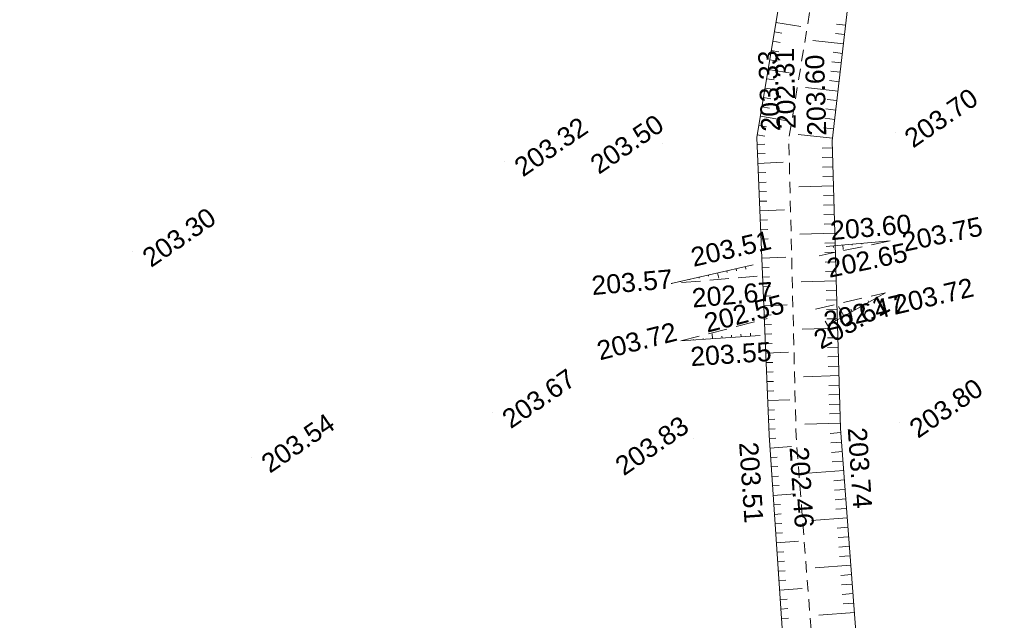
# Model space of a CAD drawing. Header units: millimetres. Extents: x -446952 to 537903, y -185749 to 168493.
# Tile 152 of 155: x 383822 to 435644, y 84259 to 115878. Entities that reach past the tile are written whole.
import ezdxf
from ezdxf.xclip import XClip

# ---------------------------------------------------------------- set-up
doc = ezdxf.new("R2010")
doc.units = ezdxf.units.MM
doc.header["$MEASUREMENT"] = 0
doc.header["$XCLIPFRAME"] = 0
for name, pattern in [('DISCONTINUOUS', [1500, 1000, -500]), ('FOSSE', [1000, 600, -400]), ('Wipeout_Contour', [1000, 0, -1000])]:
    doc.linetypes.add(name, pattern=pattern)
for name, color, linetype in [('02 AF-17-0322 ZAE POMME- CHANTIER-2018-09-26_2_2D - Dessins placés - Géomètre.2D', 7, 'Continuous'), ('02 AF-17-0322 ZAE POMME- CHANTIER-2018-09-26_2_X-PTS TOPO-TEXTE TOPOALT', 7, 'Continuous'), ('02 AF-17-0322 ZAE POMME- CHANTIER-2018-09-26_2_X-PTS TOPO-TOPOPOINT', 7, 'Continuous'), ('02 AF-17-0322 ZAE POMME- CHANTIER-2018-09-26_2_Y-FDP TOPO-TOP_AXE_FOSSE', 7, 'Continuous'), ('02 AF-17-0322 ZAE POMME- CHANTIER-2018-09-26_2_Y-FDP TOPO-TOP_BARBULE', 7, 'Continuous'), ('02 AF-17-0322 ZAE POMME- CHANTIER-2018-09-26_2_Y-FDP TOPO-TOP_TALUS', 7, 'Continuous'), ('02 AF-17-0322 ZAE POMME- CHANTIER-2018-09-26_2_Y-FDP TOPO-TOP_TALUS_PIED', 7, 'Continuous'), ('2D - Dessins placés - Géomètre.2D', 7, 'Continuous')]:
    doc.layers.add(name, color=color, linetype=linetype)
doc.styles.add('STYLE_GENERE_4', font='txt')

# ---------------------------------------------------------------- blocks, each defined once
blk = doc.blocks.new('Dessin_1_2', base_point=(-56559339, -2771872408))
at = {"color": 254, "linetype": 'Wipeout_Contour', "lineweight": 0, "ltscale": 2094265.569888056}
blk.add_wipeout([(-446952, -185749), (537903, -185749), (537903, 168493), (-446952, 168064)], dxfattribs=at).dxf.layer = '02 AF-17-0322 ZAE POMME- CHANTIER-2018-09-26_2_2D - Dessins placés - Géomètre.2D'
at = {"layer": '02 AF-17-0322 ZAE POMME- CHANTIER-2018-09-26_2_X-PTS TOPO-TOPOPOINT', "color": 14, "linetype": 'Continuous', "lineweight": 15, "true_color": 0xa80f02}
for p, q in [((429893, 109954), (429894, 109954)), ((422616, 109669), (422616, 109669)), ((424302, 109581), (424302, 109581)), ((426589, 109498), (426589, 109498)), ((417674, 109341), (417674, 109341)), ((409359, 108432), (409359, 108432)), ((429633, 104237), (429633, 104237)), ((389785, 103666), (389785, 103666)), ((426267, 103945), (426267, 103945)), ((425892, 103449), (425892, 103449)), ((422430, 102979), (422430, 102979)), ((422640, 102378), (422640, 102378)), ((418118, 101989), (418118, 101989)), ((429383, 101504), (429383, 101504)), ((425713, 100640), (425713, 100640)), ((423166, 100140), (423166, 100140)), ((426317, 99780), (426317, 99780)), ((422787, 99248), (422787, 99248)), ((418624, 98971), (418624, 98971)), ((408718, 95179), (408718, 95179)), ((427028, 94361), (427028, 94361)), ((430151, 94671), (430151, 94671)), ((419274, 93816), (419274, 93816)), ((423263, 94009), (423263, 94010)), ((424685, 93924), (424685, 93924)), ((396039, 92834), (396039, 92834))]:
    blk.add_line(p, q, dxfattribs=at)
at = {"layer": '02 AF-17-0322 ZAE POMME- CHANTIER-2018-09-26_2_Y-FDP TOPO-TOP_AXE_FOSSE', "color": 14, "linetype": 'FOSSE', "lineweight": 15, "true_color": 0xa80f02, "flags": 128}
blk.add_lwpolyline([(537903, 165872), (525593, 162915), (510076, 158687), (495000, 154846), (478641, 150899), (460878, 145759), (444551, 141087), (428817, 137159), (424302, 109581), (424685, 93924), (426316, 72969), (428394, 49725), (438091, 40008), (447205, 34196), (465708, 25486), (475348, 21925), (490590, 32633), (500700, 42539), (514251, 54585), (529542, 67265), (537903, 74232)], dxfattribs=at)
at = {"layer": '02 AF-17-0322 ZAE POMME- CHANTIER-2018-09-26_2_Y-FDP TOPO-TOP_BARBULE', "color": 14, "linetype": 'Continuous', "lineweight": 15, "true_color": 0xa80f02}
for p, q in [((423623, 115730), (424936, 115512)), ((427293, 115594), (426820, 115648)), ((423541, 115237), (423935, 115171)), ((427235, 115097), (426757, 115152)), ((423459, 114744), (423854, 114678)), ((427178, 114600), (425565, 114786)), ((423377, 114250), (423772, 114185)), ((427121, 114103), (426631, 114160)), ((423295, 113757), (423690, 113691)), ((427063, 113607), (426568, 113664)), ((423213, 113264), (424531, 113045)), ((427006, 113110), (426505, 113168)), ((423132, 112771), (423527, 112705)), ((426949, 112613), (426442, 112672)), ((423050, 112277), (423445, 112212)), ((426891, 112117), (425184, 112314)), ((422968, 111784), (423364, 111718)), ((426834, 111620), (426316, 111680)), ((422886, 111291), (423282, 111225)), ((426777, 111123), (426253, 111184)), ((422804, 110798), (424126, 110578)), ((426719, 110627), (426190, 110688)), ((422722, 110304), (423119, 110238)), ((426662, 110130), (426127, 110192)), ((422640, 109811), (423039, 109745)), ((426605, 109633), (424803, 109841)), ((422631, 109313), (423033, 109330)), ((422651, 108814), (423052, 108830)), ((426600, 109134), (426051, 109118)), ((422672, 108314), (423999, 108369)), ((426614, 108634), (426065, 108618)), ((422693, 107815), (423089, 107831)), ((426629, 108135), (426079, 108119)), ((422713, 107315), (423108, 107331)), ((426643, 107635), (426093, 107619)), ((422734, 106816), (423126, 106832)), ((426658, 107135), (424822, 107082)), ((422755, 106316), (423145, 106332)), ((426672, 106635), (426121, 106619)), ((422775, 105816), (424069, 105870)), ((426686, 106135), (426135, 106119)), ((422796, 105317), (423182, 105333)), ((426701, 105636), (426149, 105620)), ((422817, 104817), (423201, 104833)), ((426715, 105136), (426163, 105120)), ((422837, 104318), (423219, 104333)), ((426730, 104636), (424886, 104583)), ((429135, 104194), (429136, 104180)), ((422858, 103818), (423238, 103834)), ((426744, 104136), (426191, 104120)), ((426644, 103978), (426652, 103891)), ((427142, 104021), (427163, 103779)), ((427640, 104064), (427645, 104006)), ((428138, 104108), (428142, 104064)), ((428637, 104151), (428639, 104122)), ((422878, 103319), (424138, 103371)), ((426759, 103636), (426205, 103620)), ((426773, 103137), (426218, 103121)), ((421042, 102661), (421065, 102562)), ((421529, 102772), (421556, 102657)), ((422016, 102884), (422047, 102753)), ((422899, 102819), (423275, 102835)), ((426788, 102637), (426232, 102621)), ((418605, 102101), (418609, 102084)), ((419093, 102213), (419100, 102180)), ((419580, 102325), (419591, 102275)), ((420067, 102437), (420082, 102371)), ((420555, 102549), (420618, 102274)), ((422920, 102319), (423294, 102335)), ((426802, 102137), (424949, 102083)), ((422940, 101820), (423312, 101835)), ((426817, 101637), (426260, 101621)), ((422961, 101320), (423331, 101336)), ((426831, 101138), (426274, 101121)), ((428511, 101014), (428477, 101075)), ((428947, 101259), (428930, 101289)), ((422982, 100821), (424208, 100871)), ((426846, 100638), (426288, 100622)), ((427204, 100279), (426921, 100782)), ((427640, 100524), (427572, 100645)), ((428075, 100769), (428024, 100860)), ((423002, 100321), (423368, 100336)), ((426860, 100138), (426302, 100122)), ((426768, 100034), (426666, 100215)), ((423023, 99822), (423387, 99837)), ((426875, 99638), (425012, 99584)), ((426332, 99789), (426213, 100000)), ((418796, 98982), (418796, 98990)), ((419295, 99015), (419293, 99046)), ((419794, 99049), (419790, 99101)), ((420293, 99082), (420276, 99332)), ((420792, 99115), (420785, 99213)), ((421291, 99148), (421283, 99268)), ((421789, 99181), (421780, 99324)), ((422288, 99214), (422277, 99379)), ((423044, 99322), (423405, 99337)), ((426889, 99138), (426330, 99122)), ((423064, 98822), (423424, 98837)), ((426904, 98639), (426344, 98622)), ((423085, 98323), (424277, 98372)), ((426918, 98139), (426358, 98123)), ((423105, 97823), (423461, 97838)), ((426933, 97639), (426372, 97623)), ((423126, 97324), (423480, 97338)), ((426947, 97139), (425076, 97085)), ((423147, 96824), (423498, 96839)), ((426962, 96639), (426400, 96623)), ((423167, 96325), (423517, 96339)), ((423188, 95825), (424347, 95873)), ((426976, 96140), (426414, 96123)), ((426991, 95640), (426428, 95624)), ((423209, 95325), (423554, 95340)), ((423229, 94826), (423573, 94840)), ((427005, 95140), (426441, 95124)), ((423250, 94326), (423592, 94340)), ((427020, 94640), (425139, 94586)), ((423275, 93827), (423614, 93850)), ((427044, 94141), (426478, 94099)), ((423309, 93328), (424441, 93405)), ((427081, 93642), (426515, 93600)), ((423343, 92829), (423684, 92852)), ((427119, 93144), (426553, 93101)), ((423377, 92330), (423719, 92354)), ((427156, 92645), (426590, 92603)), ((423410, 91831), (423754, 91855)), ((427193, 92147), (425308, 92005)), ((423444, 91333), (423789, 91356)), ((427231, 91648), (426666, 91606)), ((423478, 90834), (424630, 90912)), ((427268, 91149), (426703, 91107)), ((423512, 90335), (423859, 90358)), ((427306, 90651), (426741, 90608)), ((423546, 89836), (423894, 89860)), ((427380, 89654), (425501, 89513)), ((427343, 90152), (426779, 90110)), ((423579, 89337), (423929, 89361)), ((427418, 89155), (426854, 89113)), ((423613, 88838), (423964, 88862)), ((427455, 88656), (426892, 88614)), ((423647, 88339), (424819, 88419)), ((427492, 88158), (426929, 88116)), ((423681, 87841), (424033, 87865)), ((427530, 87659), (426967, 87617)), ((423714, 87342), (424068, 87366)), ((427567, 87161), (425693, 87020)), ((423748, 86843), (424103, 86867)), ((427604, 86662), (427042, 86620)), ((423782, 86344), (424138, 86368)), ((427642, 86163), (427080, 86121)), ((423816, 85845), (425008, 85926)), ((427679, 85665), (427118, 85623)), ((423850, 85346), (424208, 85371)), ((427716, 85166), (427156, 85124)), ((423883, 84847), (424243, 84872)), ((427754, 84668), (425886, 84528)), ((423917, 84349), (424278, 84373))]:
    blk.add_line(p, q, dxfattribs=at)
at = {"layer": '02 AF-17-0322 ZAE POMME- CHANTIER-2018-09-26_2_Y-FDP TOPO-TOP_TALUS', "color": 14, "linetype": 'Continuous', "lineweight": 15, "true_color": 0xa80f02, "flags": 128}
for points in [[(537903, 164793), (526080, 161784), (510346, 157572), (494961, 153571), (478922, 149494), (460988, 144880), (444283, 139415), (429491, 134634), (426589, 109498), (427028, 94361), (428577, 73669), (430293, 50677), (441282, 40683), (448637, 36502), (466536, 27117), (474745, 24196), (489539, 34023), (499398, 43905), (512952, 55895), (528763, 69009), (537903, 76614)], [(427312, 137926), (422616, 109669), (423263, 94009), (424693, 72890), (426790, 47513), (436511, 38506), (446179, 32122), (464954, 23821), (476345, 18996)], [(429633, 104237), (426267, 103945)], [(418118, 101989), (422430, 102979)], [(429383, 101504), (426317, 99780)], [(422787, 99248), (418624, 98971)]]:
    blk.add_lwpolyline(points, dxfattribs=at)
at = {"layer": '02 AF-17-0322 ZAE POMME- CHANTIER-2018-09-26_2_Y-FDP TOPO-TOP_TALUS_PIED', "color": 14, "linetype": 'DISCONTINUOUS', "lineweight": 15, "true_color": 0xa80f02, "flags": 128}
for points in [[(429633, 104237), (425892, 103449)], [(422640, 102378), (418118, 101989)], [(425713, 100640), (429383, 101504)], [(418624, 98971), (423166, 100140)]]:
    blk.add_lwpolyline(points, dxfattribs=at)
at = {"layer": '02 AF-17-0322 ZAE POMME- CHANTIER-2018-09-26_2_X-PTS TOPO-TEXTE TOPOALT', "color": 14, "linetype": 'Continuous', "lineweight": 15, "true_color": 0xa80f02, "char_height": 1000, "style": 'STYLE_GENERE_4'}
for s, insert, attachment_point, rotation in [('\\A1;{\\pql;\\fArial|b0|i0|c0|p38;203.33}', (422854, 109970), 1, 92.3651), ('\\A1;{\\pql;\\fArial|b0|i0|c0|p38;202.31}', (424179, 110119), 4, 91.4001), ('\\A1;{\\pql;\\fArial|b0|i0|c0|p38;203.60}', (426291, 109780), 7, 91.6598), ('\\A1;{\\pql;\\fArial|b0|i0|c0|p38;203.70}', (430275, 109913), 1, 34.5271), ('\\A1;{\\pql;\\fArial|b0|i0|c0|p38;203.32}', (409741, 108391), 1, 34.5271), ('\\A1;{\\pql;\\fArial|b0|i0|c0|p38;203.50}', (413736, 108528), 1, 34.5271), ('\\A1;{\\pql;\\fArial|b0|i0|c0|p38;203.30}', (390166, 103625), 1, 34.5271), ('\\A1;{\\pql;\\fArial|b0|i0|c0|p38;203.60}', (426531, 104259), 7, 4.9652), ('\\A1;{\\pql;\\fArial|b0|i0|c0|p38;203.75}', (430184, 104638), 1, 11.8991), ('\\A1;{\\pql;\\fArial|b0|i0|c0|p38;203.51}', (419290, 102849), 7, 12.9373), ('\\A1;{\\pql;\\fArial|b0|i0|c0|p38;202.65}', (426228, 103264), 1, 11.8991), ('\\A1;{\\pql;\\fArial|b0|i0|c0|p38;203.57}', (413878, 102376), 1, 4.9231), ('\\A1;{\\pql;\\fArial|b0|i0|c0|p38;203.72}', (429723, 101328), 1, 13.2506), ('\\A1;{\\pql;\\fArial|b0|i0|c0|p38;202.67}', (419164, 101718), 1, 4.9231), ('\\A1;{\\pql;\\fArial|b0|i0|c0|p38;202.55}', (419756, 100366), 1, 14.4271), ('\\A1;{\\pql;\\fArial|b0|i0|c0|p38;203.61}', (425994, 98482), 7, 29.3562), ('\\A1;{\\pql;\\fArial|b0|i0|c0|p38;202.47}', (426054, 100464), 1, 13.2506), ('\\A1;{\\pql;\\fArial|b0|i0|c0|p38;203.72}', (414363, 97926), 7, 14.4271), ('\\A1;{\\pql;\\fArial|b0|i0|c0|p38;203.55}', (419156, 97623), 7, 3.8012), ('\\A1;{\\pql;\\fArial|b0|i0|c0|p38;203.67}', (409099, 95138), 1, 34.5271), ('\\A1;{\\pql;\\fArial|b0|i0|c0|p38;203.80}', (430533, 94630), 1, 34.5271), ('\\A1;{\\pql;\\fArial|b0|i0|c0|p38;203.54}', (396420, 92793), 1, 34.5271), ('\\A1;{\\pql;\\fArial|b0|i0|c0|p38;203.83}', (415050, 92659), 1, 34.5271), ('\\A1;{\\pql;\\fArial|b0|i0|c0|p38;203.74}', (427388, 94376), 7, 273.9194), ('\\A1;{\\pql;\\fArial|b0|i0|c0|p38;203.51}', (422682, 93680), 1, 273.9194), ('\\A1;{\\pql;\\fArial|b0|i0|c0|p38;202.46}', (424832, 93392), 4, 273.9194)]:
    blk.add_mtext(s, dxfattribs=dict(at, insert=insert, attachment_point=attachment_point, rotation=rotation))

msp = doc.modelspace()

# ---------------------------------------------------------------- block references
at = {"layer": '2D - Dessins placés - Géomètre.2D', "color": 7, "linetype": 'Continuous', "lineweight": 40}
ref = msp.add_blockref('Dessin_1_2', (-56559339, -2771872408), dxfattribs=at)
XClip(ref).set_block_clipping_path([(-446952.2139278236, -185748.9586169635), (537903.0822630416, -185748.9586169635), (537903.0822630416, 168492.6257651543), (-446952.2139278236, 168063.6339895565)])

doc.saveas('drawing.dxf')
